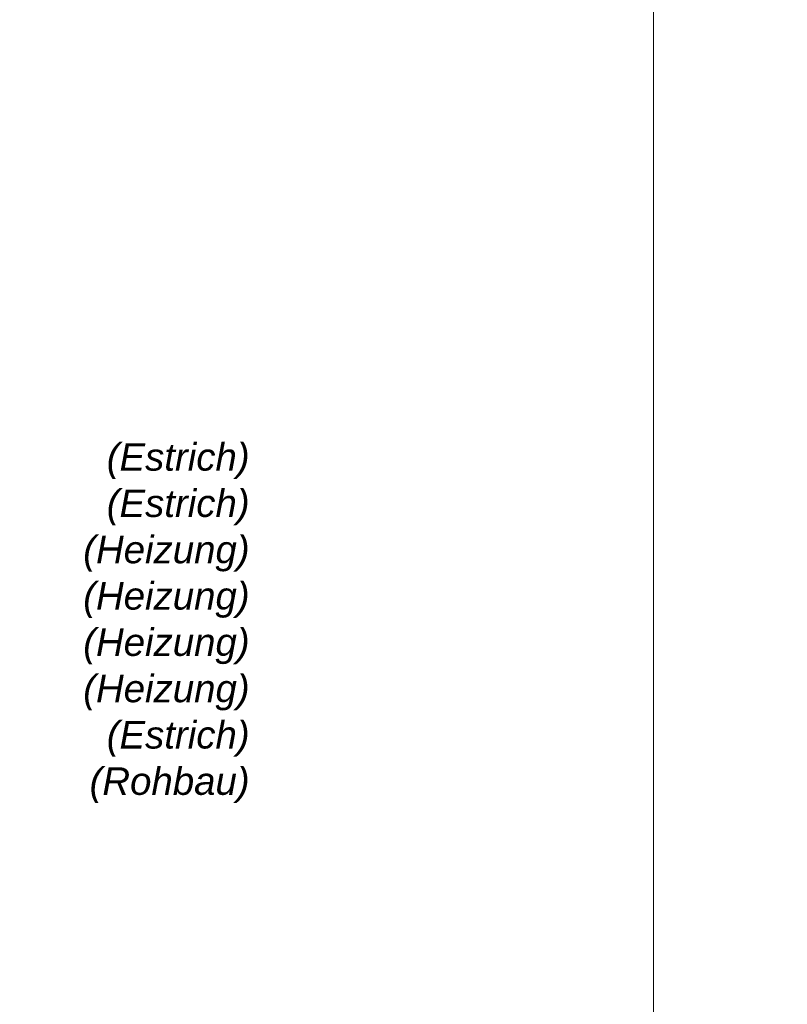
# Model space of a CAD drawing. Header units: metres. Extents: x 0.4 to 30.1, y -10.7 to 8.6.
# Tile 213 of 256: x 9.4 to 10.1, y 4.8 to 5.7. Entities that reach past the tile are written whole.
import ezdxf

# ---------------------------------------------------------------- set-up
doc = ezdxf.new("R2010")
doc.units = ezdxf.units.M
doc.layers.add('_Bodenaufbauten 20230510 (2D)', color=7, linetype='Continuous', lineweight=9)
doc.layers.add('Keine', color=7, linetype='Continuous', lineweight=9)
doc.styles.add('Arial (italic)', font='ariali.ttf')

# ---------------------------------------------------------------- blocks, each defined once
blk = doc.blocks.new('Bodenaufbauten 20230510 (2D)')
at = {"layer": 'Keine', "color": 255, "flags": 128}
for points in [[(8, 6.6), (10, 6.6), (10, 4.2), (8, 4.2)], [(10, 6.6), (12, 6.6), (12, 4.2), (10, 4.2)]]:
    blk.add_lwpolyline(points, close=True, dxfattribs=at)
at = {"layer": 'Keine', "color": 7, "transparency": 33554687, "insert": (9.6294, 5.30738), "char_height": 0.025218, "width": 0.175, "attachment_point": 3, "line_spacing_factor": 1.011258, "style": 'Arial (italic)'}
blk.add_mtext('(Estrich)\\P(Estrich)\\P(Heizung)\\P(Heizung)\\P(Heizung)\\P(Heizung)\\P(Estrich)\\P(Rohbau)', dxfattribs=at)

msp = doc.modelspace()

# ---------------------------------------------------------------- block references
at = {"layer": '_Bodenaufbauten 20230510 (2D)'}
msp.add_blockref('Bodenaufbauten 20230510 (2D)', (0, 0), dxfattribs=at)

doc.saveas('drawing.dxf')
